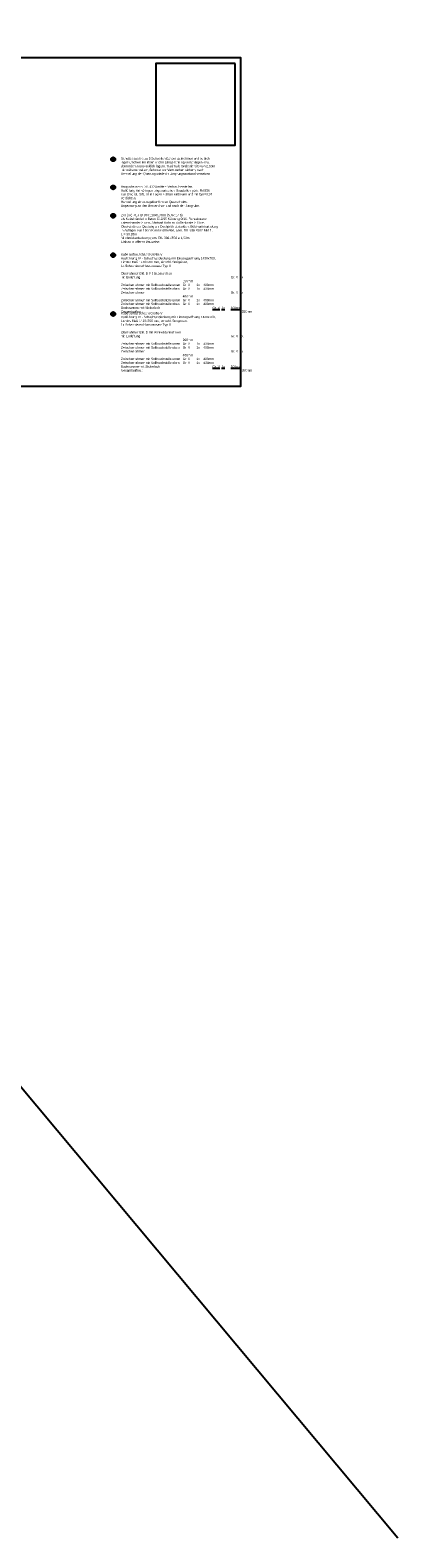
# Model space of a CAD drawing. Header units: metres. Extents: x -8 to 484, y -254 to 116.
# Tile 157 of 172: x 452 to 468, y -18 to 48. Entities that reach past the tile are written whole.
import ezdxf

# ---------------------------------------------------------------- set-up
doc = ezdxf.new("R2010")
doc.units = ezdxf.units.M
doc.layers.add('GTU_A_Ansichtsfenster', color=6, linetype='Continuous', plot=False)
doc.layers.add('GTU_A_Hilfslayer', color=3, linetype='Continuous', plot=False)
for name, color, linetype in [('GTU_P_Baugrube_Bemaßung', 11, 'Continuous'), ('GTU_P_Baugrube_Beschriftung', 11, 'Continuous'), ('GTU_P_Beschriftung', 1, 'Continuous')]:
    doc.layers.add(name, color=color, linetype=linetype)
doc.styles.add('PROVI', font='PROVI.SHX')

msp = doc.modelspace()

# ---------------------------------------------------------------- hatches: boundary and pattern name
at = {"layer": 'GTU_P_Beschriftung', "true_color": 0xffffff}
for points in [[(456.107, 41.905, 1), (455.927, 41.905, 1)], [(456.107, 37.711, 1), (455.927, 37.711, 1)], [(456.107, 35.139, 1), (455.927, 35.139, 1)]]:
    msp.add_hatch(color=7, dxfattribs=at).paths.add_polyline_path(points)

# ---------------------------------------------------------------- linework, layer by layer
at = {"layer": 'GTU_A_Hilfslayer', "linetype": 'Continuous', "elevation": 23872.801, "flags": 128}
msp.add_lwpolyline([(461.343, 46.085), (457.882, 46.085), (457.882, 42.514), (461.343, 42.514)], close=True, dxfattribs=at)
at = {"layer": 'GTU_P_Beschriftung'}
for centre in [(456.017, 41.905, 47750.802), (456.017, 37.711, 47750.802), (456.017, 35.139, 47750.802)]:
    msp.add_circle(centre, 0.09, dxfattribs=at)

# ---------------------------------------------------------------- texts
at = {"layer": 'GTU_P_Baugrube_Beschriftung', "color": 11, "insert": (456.357, 40.756, 23872.801), "char_height": 0.1, "width": 3.95541, "attachment_point": 1, "style": 'PROVI', "bg_fill": 2}
msp.add_mtext('Baugrube nach DIN 4124 mittels Verbau herstellen.\\PAuffüllung mit körnigen ungebundenen Baustoffen gem. Ril 836 aus GW, Gl, SW, SI in Lagen ≤ 30cm einbauen und mit Dpr=0,97 verdichten, \\PHerstellung eines regelkonformen Querschnitts,\\PAnpassung an den Bestand vor und nach der Baugrube.\\C191; ', dxfattribs=at)
at = {"layer": 'GTU_P_Beschriftung', "char_height": 0.1, "attachment_point": 5, "style": 'PROVI'}
for s, insert in [('1', (456.017, 41.905, 47750.802)), ('5', (456.017, 35.139, 47750.802))]:
    msp.add_mtext(s, dxfattribs=dict(at, insert=insert))
at = {"layer": 'GTU_P_Beschriftung', "char_height": 0.1, "attachment_point": 1, "rotation": 360, "style": 'PROVI'}
for s, insert in [('\\pxt27,33;\\A1;Kabelaufbauschacht Größe V\\P\\pqj;Ausführung IV - Schachtabdeckung mit Einstiegsöffnung 1400x700,\\PLichtes Maß 1410x760 mm, einschl. Steigeisen,\\P1x Schachtanschlussbausatz Typ II\\P\\pq*;\\POberrahmen Bkl. B mit Gussrahmen\\P\\pt27,33,36;mit Entlüftung^I^I^I^I^I^IGr. V^I1x^I150mm\\PZwischenrahmen mit Sollbruchstelle unten^IGr. V^I1x^I400mm\\PZwischenrahmen mit Sollbruchstelle oben^IGr. V^I1x^I400mm\\PZwischenrahmen^I^I^I^I^I^IGr. V^I1x^I400mm\\PZwischenrahmen mit Sollbruchstelle unten^IGr. V^I1x^I400mm\\PZwischenrahmen mit Sollbruchstelle oben^IGr. V^I1x^I400mm\\PBodenwanne mit Sickerloch^I^I^I^I{\\LGr. V^I1x^I100mm}\\P\\pt27,33;Gesamtaufbau:^I^I      ^I^I^I^I^I2250mm', (456.357, 37.795, 23872.801)), ('\\pxt27,33;\\A1;Kabelaufbauschacht Größe V\\P\\pqj;Ausführung IV - Schachtabdeckung mit Einstiegsöffnung 1400x700,\\PLichtes Maß 1410x760 mm, einschl. Steigeisen,\\P1x Schachtanschlussbausatz Typ II\\P\\pq*;\\POberrahmen Bkl. D mit Winkelstahlrahmen\\P\\pt27,33,36;mit Entlüftung^I^I^I^I^I^IGr. V^I1x^I200mm\\PZwischenrahmen mit Sollbruchstelle unten^IGr. V^I1x^I400mm\\PZwischenrahmen mit Sollbruchstelle oben^IGr. V^I1x^I400mm\\PZwischenrahmen^I^I^I^I^I^IGr. V^I1x^I400mm\\PZwischenrahmen mit Sollbruchstelle unten^IGr. V^I1x^I400mm\\PZwischenrahmen mit Sollbruchstelle oben^IGr. V^I1x^I400mm\\PBodenwanne mit Sickerloch^I^I^I^I{\\LGr. V^I1x^I100mm}\\P\\pt27,33;Gesamtaufbau:^I^I      ^I^I^I^I^I2300mm', (456.357, 35.223, 23872.801))]:
    msp.add_mtext(s, dxfattribs=dict(at, insert=insert))

# ---------------------------------------------------------------- next in the draw order: hatches: boundary and pattern name
at = {"layer": 'GTU_P_Baugrube_Bemaßung', "true_color": 0xffffff}
msp.add_hatch(color=7, dxfattribs=at).paths.add_polyline_path([(456.107, 40.673, 1), (455.927, 40.673, 1)])
at = {"layer": 'GTU_P_Beschriftung', "true_color": 0xffffff}
msp.add_hatch(color=7, dxfattribs=at).paths.add_polyline_path([(456.107, 39.432, 1), (455.927, 39.432, 1)])

# ---------------------------------------------------------------- next in the draw order: linework, layer by layer
at = {"layer": 'GTU_A_Ansichtsfenster', "linetype": 'Continuous', "elevation": 23875.401, "flags": 128}
msp.add_lwpolyline([(414.093, 31.985), (461.593, 31.985), (461.593, 46.335), (414.093, 46.335)], close=True, dxfattribs=at)
at = {"layer": 'GTU_P_Baugrube_Bemaßung'}
msp.add_circle((456.017, 40.673, 47750.802), 0.09, dxfattribs=at)
at = {"layer": 'GTU_P_Beschriftung'}
msp.add_circle((456.017, 39.432, 47750.802), 0.09, dxfattribs=at)

# ---------------------------------------------------------------- next in the draw order: texts
at = {"layer": 'GTU_P_Baugrube_Bemaßung', "insert": (456.017, 40.673, 47750.802), "char_height": 0.1, "attachment_point": 5, "style": 'PROVI'}
msp.add_mtext('2', dxfattribs=at)
at = {"layer": 'GTU_P_Beschriftung', "insert": (456.357, 41.989, 23872.801), "char_height": 0.1, "width": 4.08345, "attachment_point": 1, "style": 'PROVI'}
msp.add_mtext('Schotter aus bis zu 5 Schwellenfächern aufnehmen und seitlich lagern, Schwellen lösen und in Längsrichtung verschlagen bzw. demontieren und seitlich lagern, maximale Grabenbreite von 2,50m nicht überschreiten, Schotter vor Verrutschen sichern, nach Herstellung der Querung wieder in Ursprungszustand versetzen', dxfattribs=at)

# ---------------------------------------------------------------- next in the draw order: texts
at = {"layer": 'GTU_P_Beschriftung', "linetype": 'Continuous', "insert": (456.357, 39.515, 23872.801), "char_height": 0.1, "width": 4.19396, "attachment_point": 1, "style": 'PROVI', "bg_fill": 2}
msp.add_mtext('2x3 (6x) PE-HD DN 110x6,3mm (SDR 17,6) \\Pals Kabelbündel in Beton C12/15 Körnung 0/16. Rohrabstand untereinander ≥ 5cm, Abstand Rohr zu Außenkante ≥ 10cm. Oberkante der Querung als Dachprofil ausbilden. Betonummantelung in Auflager aus 15cm Kiessand betten, gem. RIL 836.4502 Bild 1, \\PL = 30,26m\\PMindesüberdeckung gem. RIL 836.4502 ≥ 1,50m\\PEinbau in offener Bauweise  ', dxfattribs=at)

# ---------------------------------------------------------------- next in the draw order: linework, layer by layer
at = {"layer": 'GTU_A_Hilfslayer', "linetype": 'Continuous'}
msp.add_line((373.791, 94.892), (468.459, -18.38), dxfattribs=at)

# ---------------------------------------------------------------- next in the draw order: texts
at = {"layer": 'GTU_P_Beschriftung', "char_height": 0.1, "attachment_point": 5, "style": 'PROVI'}
for s, insert in [('3', (456.017, 39.432, 47750.802)), ('4', (456.017, 37.711, 47750.802))]:
    msp.add_mtext(s, dxfattribs=dict(at, insert=insert))

doc.saveas('drawing.dxf')
